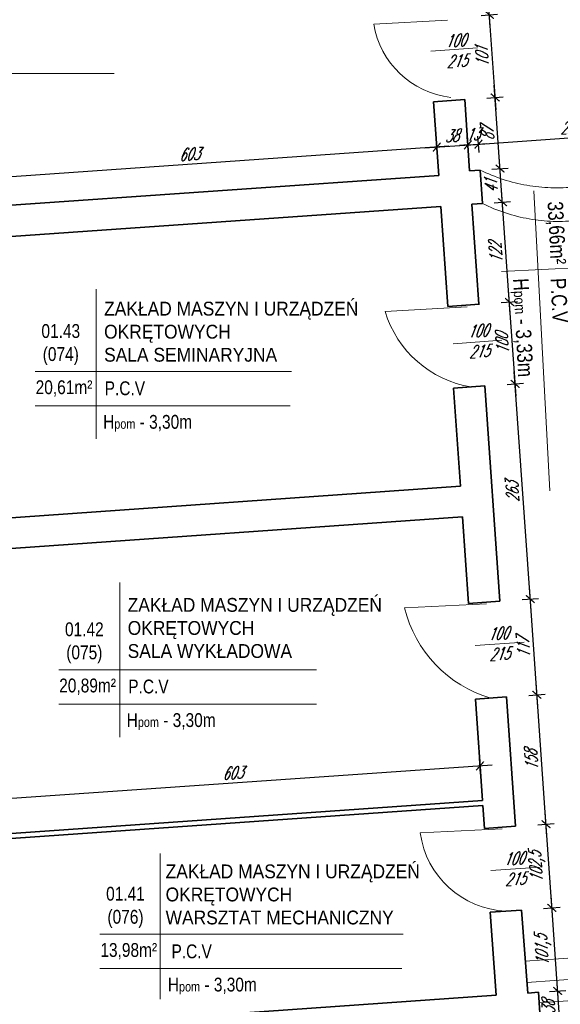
# Model space of a CAD drawing. Header units: millimetres. Extents: x 402 to 79005, y -7782 to 89952.
# Tile 216 of 256: x 22098 to 22757, y 37833 to 39034. Entities that reach past the tile are written whole.
import ezdxf

# ---------------------------------------------------------------- set-up
doc = ezdxf.new("R2010")
doc.units = ezdxf.units.MM
doc.header["$LTSCALE"] = 10
doc.linetypes.add('DASHED', pattern=[19.05, 12.7, -6.35])
doc.layers.get('0').update_dxf_attribs({"lineweight": 0})
doc.layers.get('Defpoints').update_dxf_attribs({"color": 253})
for name, color, linetype, lineweight in [('01 parter - ściany', 253, 'Continuous', 35), ('03-02_schody', 253, 'Continuous', 5), ('03_drzwi', 253, 'Continuous', 15), ('04-2_nad', 253, 'DASHED', 5), ('05-01_wymiary', 253, 'Continuous', 5), ('05-03_opis', 253, 'Continuous', 5)]:
    doc.layers.add(name, color=color, linetype=linetype, lineweight=lineweight)
doc.styles.add('ariel', font='ARIAL.TTF', dxfattribs={"width": 0.8})
doc.styles.add('ariel_wym', font='simplex.shx', dxfattribs={"width": 0.65, "oblique": 25})
doc.dimstyles.new('ariel 50', dxfattribs={"dimtxt": 15, "dimasz": 10, "dimexe": 10, "dimexo": 0, "dimgap": 5, "dimtad": 1, "dimdec": 1, "dimrnd": 0.5, "dimtxsty": 'ariel_wym', "dimblk": 'ARCHTICK', "dimcen": 2.5, "dimdle": 15, "dimazin": 0, "dimtfac": 1, "dimtdec": 1, "dimtix": 1, "dimtmove": 0, "dimatfit": 3, "dimldrblk": 'DOT', "dimfxl": 0, "dimarcsym": 0})
doc.dimstyles.new('ariel 50 wnętrze', dxfattribs={"dimtxt": 15, "dimasz": 10, "dimexe": 10, "dimexo": 0, "dimgap": 5, "dimtad": 1, "dimdec": 1, "dimrnd": 0.5, "dimtxsty": 'ariel_wym', "dimblk": 'ARCHTICK', "dimcen": 2.5, "dimdle": 15, "dimazin": 0, "dimtfac": 1, "dimtdec": 1, "dimtix": 1, "dimtmove": 0, "dimatfit": 3, "dimldrblk": 'DOT', "dimfxl": 0, "dimarcsym": 0})

# ---------------------------------------------------------------- blocks, each defined once
blk = doc.blocks.new('_ArchTick')
at = {"color": 0, "linetype": 'ByBlock', "const_width": 0.15}
blk.add_lwpolyline([(-0.5, -0.5), (0.5, 0.5)], dxfattribs=at)
blk = doc.blocks.new('*D84')
at = {"layer": '05-01_wymiary', "color": 0, "lineweight": -2}
for p, q in [((21457.5, 40095.1), (21766.7, 35673.2)), ((21498.4, 40082.9), (21448.5, 40079.4)), ((21805.5, 35691), (21755.6, 35687.5))]:
    blk.add_line(p, q, dxfattribs=at)
at = {"layer": 'Defpoints', "color": 0}
for p in [(21838.4, 40106.7), (22246.2, 35721.8), (21765.6, 35688.2)]:
    blk.add_point(p, dxfattribs=at)
at = {"layer": '05-01_wymiary', "color": 0, "lineweight": -2, "xscale": 10, "yscale": 10, "zscale": 10}
for p, rotation in [((21458.5, 40080.1), 94.00000000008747), ((21765.6, 35688.2), 274.0000000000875)]:
    blk.add_blockref('_ArchTick', p, dxfattribs=dict(at, rotation=rotation))
at = {"layer": '05-01_wymiary', "color": 0, "insert": (21598.2, 37883.2), "char_height": 15, "attachment_point": 5, "rotation": 94, "style": 'ariel_wym'}
blk.add_mtext('4402,5', dxfattribs=at)
blk = doc.blocks.new('_Dot')
at = {"color": 0, "linetype": 'ByBlock', "lineweight": -2}
blk.add_line((-0.5, 0), (-1, 0), dxfattribs=at)
at = {"color": 0, "linetype": 'ByBlock', "const_width": 0.5}
blk.add_lwpolyline([(-0.25, 0, 1), (0.25, 0, 1)], format="xyb", close=True, dxfattribs=at)
blk = doc.blocks.new('*D457')
at = {"layer": '05-01_wymiary', "color": 0, "lineweight": -2}
for p, q in [((22757, 37796.7), (22752.2, 37864.5)), ((22743.3, 37848.8), (22763.3, 37850.2)), ((22746, 37810.9), (22765.9, 37812.3))]:
    blk.add_line(p, q, dxfattribs=at)
at = {"layer": 'Defpoints', "color": 0}
for p in [(22729.8, 37847.9), (22753.3, 37849.5), (22732.4, 37810)]:
    blk.add_point(p, dxfattribs=at)
at = {"layer": '05-01_wymiary', "color": 0, "lineweight": -2, "xscale": 10, "yscale": 10, "zscale": 10}
for p, rotation in [((22753.3, 37849.5), 94.00000000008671), ((22755.9, 37811.6), 274.0000000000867)]:
    blk.add_blockref('_ArchTick', p, dxfattribs=dict(at, rotation=rotation))
at = {"layer": '05-01_wymiary', "color": 0, "insert": (22742.1, 37829.7), "char_height": 15, "attachment_point": 5, "rotation": 94, "style": 'ariel_wym'}
blk.add_mtext('38', dxfattribs=at)
blk = doc.blocks.new('*D458')
at = {"layer": '05-01_wymiary', "color": 0, "lineweight": -2}
for p, q in [((22754.3, 37834.6), (22745.2, 37965.7)), ((22736.2, 37950.1), (22756.2, 37951.5)), ((22743.3, 37848.8), (22763.3, 37850.2))]:
    blk.add_line(p, q, dxfattribs=at)
at = {"layer": 'Defpoints', "color": 0}
for p in [(22709.1, 37948.2), (22746.2, 37950.8), (22729.8, 37847.9)]:
    blk.add_point(p, dxfattribs=at)
at = {"layer": '05-01_wymiary', "color": 0, "lineweight": -2, "xscale": 10, "yscale": 10, "zscale": 10}
for p, rotation in [((22746.2, 37950.8), 94.00000000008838), ((22753.3, 37849.5), 274.0000000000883)]:
    blk.add_blockref('_ArchTick', p, dxfattribs=dict(at, rotation=rotation))
at = {"layer": '05-01_wymiary', "color": 0, "insert": (22735.9, 37899.2), "char_height": 15, "attachment_point": 5, "rotation": 94, "style": 'ariel_wym'}
blk.add_mtext('101,5', dxfattribs=at)
blk = doc.blocks.new('*D459')
at = {"layer": '05-01_wymiary', "color": 0, "lineweight": -2}
for p, q in [((22747.3, 37935.8), (22738, 38067.8)), ((22729.1, 38052.1), (22749, 38053.5)), ((22736.2, 37950.1), (22756.2, 37951.5))]:
    blk.add_line(p, q, dxfattribs=at)
at = {"layer": 'Defpoints', "color": 0}
for p in [(22739.1, 38052.8), (22702, 38050.2), (22709.1, 37948.2)]:
    blk.add_point(p, dxfattribs=at)
at = {"layer": '05-01_wymiary', "color": 0, "lineweight": -2, "xscale": 10, "yscale": 10, "zscale": 10}
for p, rotation in [((22739.1, 38052.8), 94.0000000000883), ((22746.2, 37950.8), 274.0000000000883)]:
    blk.add_blockref('_ArchTick', p, dxfattribs=dict(at, rotation=rotation))
at = {"layer": '05-01_wymiary', "color": 0, "insert": (22728.7, 38000.8), "char_height": 15, "attachment_point": 5, "rotation": 94, "style": 'ariel_wym'}
blk.add_mtext('102,5', dxfattribs=at)
blk = doc.blocks.new('*D460')
at = {"layer": '05-01_wymiary', "color": 0, "lineweight": -2}
for p, q in [((22740.1, 38037.9), (22727, 38225.5)), ((22718.1, 38209.8), (22738, 38211.2)), ((22729.1, 38052.1), (22749, 38053.5))]:
    blk.add_line(p, q, dxfattribs=at)
at = {"layer": 'Defpoints', "color": 0}
for p in [(22690.9, 38207.9), (22728, 38210.5), (22702, 38050.2)]:
    blk.add_point(p, dxfattribs=at)
at = {"layer": '05-01_wymiary', "color": 0, "lineweight": -2, "xscale": 10, "yscale": 10, "zscale": 10}
for p, rotation in [((22728, 38210.5), 94.00000000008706), ((22739.1, 38052.8), 274.000000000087)]:
    blk.add_blockref('_ArchTick', p, dxfattribs=dict(at, rotation=rotation))
at = {"layer": '05-01_wymiary', "color": 0, "insert": (22721.1, 38130.8), "char_height": 15, "attachment_point": 5, "rotation": 94, "style": 'ariel_wym'}
blk.add_mtext('158', dxfattribs=at)
blk = doc.blocks.new('*D461')
at = {"layer": '05-01_wymiary', "color": 0, "lineweight": -2}
for p, q in [((22729.1, 38195.6), (22718.8, 38342.2)), ((22709.9, 38326.6), (22729.9, 38328)), ((22718.1, 38209.8), (22738, 38211.2))]:
    blk.add_line(p, q, dxfattribs=at)
at = {"layer": 'Defpoints', "color": 0}
for p in [(22719.9, 38327.3), (22682.8, 38324.7), (22690.9, 38207.9)]:
    blk.add_point(p, dxfattribs=at)
at = {"layer": '05-01_wymiary', "color": 0, "lineweight": -2, "xscale": 10, "yscale": 10, "zscale": 10}
for p, rotation in [((22719.9, 38327.3), 94.00000000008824), ((22728, 38210.5), 274.0000000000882)]:
    blk.add_blockref('_ArchTick', p, dxfattribs=dict(at, rotation=rotation))
at = {"layer": '05-01_wymiary', "color": 0, "insert": (22711.5, 38268), "char_height": 15, "attachment_point": 5, "rotation": 94, "style": 'ariel_wym'}
blk.add_mtext('117', dxfattribs=at)
blk = doc.blocks.new('*D462')
at = {"layer": '05-01_wymiary', "color": 0, "lineweight": -2}
for p, q in [((22720.9, 38312.3), (22700.5, 38604.6)), ((22691.6, 38588.9), (22711.5, 38590.3)), ((22709.9, 38326.6), (22729.9, 38328))]:
    blk.add_line(p, q, dxfattribs=at)
at = {"layer": 'Defpoints', "color": 0}
for p in [(22664.4, 38587), (22701.5, 38589.6), (22682.8, 38324.7)]:
    blk.add_point(p, dxfattribs=at)
at = {"layer": '05-01_wymiary', "color": 0, "lineweight": -2, "xscale": 10, "yscale": 10, "zscale": 10}
for p, rotation in [((22701.5, 38589.6), 94.00000000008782), ((22719.9, 38327.3), 274.0000000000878)]:
    blk.add_blockref('_ArchTick', p, dxfattribs=dict(at, rotation=rotation))
at = {"layer": '05-01_wymiary', "color": 0, "insert": (22698.2, 38457.6), "char_height": 15, "attachment_point": 5, "rotation": 94, "style": 'ariel_wym'}
blk.add_mtext('263', dxfattribs=at)
blk = doc.blocks.new('*D463')
at = {"layer": '05-01_wymiary', "color": 0, "lineweight": -2}
for p, q in [((22702.6, 38574.7), (22693.5, 38704.3)), ((22684.6, 38688.7), (22704.5, 38690.1)), ((22691.6, 38588.9), (22711.5, 38590.3))]:
    blk.add_line(p, q, dxfattribs=at)
at = {"layer": 'Defpoints', "color": 0}
for p in [(22694.6, 38689.4), (22657.4, 38686.8), (22664.4, 38587)]:
    blk.add_point(p, dxfattribs=at)
at = {"layer": '05-01_wymiary', "color": 0, "lineweight": -2, "xscale": 10, "yscale": 10, "zscale": 10}
for p, rotation in [((22694.6, 38689.4), 94.00000000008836), ((22701.5, 38589.6), 274.0000000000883)]:
    blk.add_blockref('_ArchTick', p, dxfattribs=dict(at, rotation=rotation))
at = {"layer": '05-01_wymiary', "color": 0, "insert": (22685.6, 38638.6), "char_height": 15, "attachment_point": 5, "rotation": 94, "style": 'ariel_wym'}
blk.add_mtext('100', dxfattribs=at)
blk = doc.blocks.new('*D464')
at = {"layer": '05-01_wymiary', "color": 0, "lineweight": -2}
for p, q in [((22695.6, 38674.4), (22685, 38826)), ((22676.1, 38810.4), (22696, 38811.8)), ((22684.6, 38688.7), (22704.5, 38690.1))]:
    blk.add_line(p, q, dxfattribs=at)
at = {"layer": 'Defpoints', "color": 0}
for p in [(22661.9, 38809.4), (22686.1, 38811.1), (22657.4, 38686.8)]:
    blk.add_point(p, dxfattribs=at)
at = {"layer": '05-01_wymiary', "color": 0, "lineweight": -2, "xscale": 10, "yscale": 10, "zscale": 10}
for p, rotation in [((22686.1, 38811.1), 94.00000000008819), ((22694.6, 38689.4), 274.0000000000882)]:
    blk.add_blockref('_ArchTick', p, dxfattribs=dict(at, rotation=rotation))
at = {"layer": '05-01_wymiary', "color": 0, "insert": (22677.8, 38749.3), "char_height": 15, "attachment_point": 5, "rotation": 94, "style": 'ariel_wym'}
blk.add_mtext('122', dxfattribs=at)
blk = doc.blocks.new('*D465')
at = {"layer": '05-01_wymiary', "color": 0, "lineweight": -2}
for p, q in [((22687.1, 38796.1), (22682.1, 38866.9)), ((22673.2, 38851.3), (22693.2, 38852.7)), ((22676.1, 38810.4), (22696, 38811.8))]:
    blk.add_line(p, q, dxfattribs=at)
at = {"layer": 'Defpoints', "color": 0}
for p in [(22659, 38850.3), (22683.2, 38852), (22661.9, 38809.4)]:
    blk.add_point(p, dxfattribs=at)
at = {"layer": '05-01_wymiary', "color": 0, "lineweight": -2, "xscale": 10, "yscale": 10, "zscale": 10}
for p, rotation in [((22683.2, 38852), 94.0000000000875), ((22686.1, 38811.1), 274.0000000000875)]:
    blk.add_blockref('_ArchTick', p, dxfattribs=dict(at, rotation=rotation))
at = {"layer": '05-01_wymiary', "color": 0, "insert": (22672.2, 38830.7), "char_height": 15, "attachment_point": 5, "rotation": 94, "style": 'ariel_wym'}
blk.add_mtext('41', dxfattribs=at)
blk = doc.blocks.new('*D466')
at = {"layer": '05-01_wymiary', "color": 0, "lineweight": -2}
for p, q in [((22684.2, 38837), (22676.1, 38953.7)), ((22667.1, 38938.1), (22687.1, 38939.5)), ((22673.2, 38851.3), (22693.2, 38852.7))]:
    blk.add_line(p, q, dxfattribs=at)
at = {"layer": 'Defpoints', "color": 0}
for p in [(22640, 38936.2), (22677.1, 38938.8), (22659, 38850.3)]:
    blk.add_point(p, dxfattribs=at)
at = {"layer": '05-01_wymiary', "color": 0, "lineweight": -2, "xscale": 10, "yscale": 10, "zscale": 10}
for p, rotation in [((22677.1, 38938.8), 94.0000000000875), ((22683.2, 38852), 274.0000000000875)]:
    blk.add_blockref('_ArchTick', p, dxfattribs=dict(at, rotation=rotation))
at = {"layer": '05-01_wymiary', "color": 0, "insert": (22667.7, 38894.5), "char_height": 15, "attachment_point": 5, "rotation": 94, "style": 'ariel_wym'}
blk.add_mtext('87', dxfattribs=at)
blk = doc.blocks.new('*D467')
at = {"layer": '05-01_wymiary', "color": 0, "lineweight": -2}
for p, q in [((22678.2, 38923.8), (22669, 39054.5)), ((22660.1, 39038.8), (22680.1, 39040.2)), ((22667.1, 38938.1), (22687.1, 38939.5))]:
    blk.add_line(p, q, dxfattribs=at)
at = {"layer": 'Defpoints', "color": 0}
for p in [(22633, 39036.9), (22670.1, 39039.5), (22640, 38936.2)]:
    blk.add_point(p, dxfattribs=at)
at = {"layer": '05-01_wymiary', "color": 0, "lineweight": -2, "xscale": 10, "yscale": 10, "zscale": 10}
for p, rotation in [((22670.1, 39039.5), 94.00000000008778), ((22677.1, 38938.8), 274.0000000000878)]:
    blk.add_blockref('_ArchTick', p, dxfattribs=dict(at, rotation=rotation))
at = {"layer": '05-01_wymiary', "color": 0, "insert": (22661.1, 38988.3), "char_height": 15, "attachment_point": 5, "rotation": 94, "style": 'ariel_wym'}
blk.add_mtext('101', dxfattribs=at)
blk = doc.blocks.new('*D468')
at = {"layer": '05-01_wymiary', "color": 0, "lineweight": -2}
for p, q in [((22671.1, 39024.6), (22659, 39197.2)), ((22650.1, 39181.6), (22670.1, 39183)), ((22660.1, 39038.8), (22680.1, 39040.2))]:
    blk.add_line(p, q, dxfattribs=at)
at = {"layer": 'Defpoints', "color": 0}
for p in [(22622.2, 39179.6), (22660.1, 39182.3), (22633, 39036.9)]:
    blk.add_point(p, dxfattribs=at)
at = {"layer": '05-01_wymiary', "color": 0, "lineweight": -2, "xscale": 10, "yscale": 10, "zscale": 10}
for p, rotation in [((22660.1, 39182.3), 94.00000000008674), ((22670.1, 39039.5), 274.0000000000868)]:
    blk.add_blockref('_ArchTick', p, dxfattribs=dict(at, rotation=rotation))
at = {"layer": '05-01_wymiary', "color": 0, "insert": (22652.6, 39110), "char_height": 15, "attachment_point": 5, "rotation": 94, "style": 'ariel_wym'}
blk.add_mtext('143', dxfattribs=at)
blk = doc.blocks.new('*D576')
at = {"layer": '05-01_wymiary', "color": 0, "lineweight": -2}
for p, q in [((22673.7, 38124.9), (22042.2, 38080.8)), ((22659.4, 38113.9), (22658, 38133.9)), ((22057.9, 38071.9), (22056.5, 38091.8))]:
    blk.add_line(p, q, dxfattribs=at)
at = {"layer": 'Defpoints', "color": 0}
for p in [(22057.2, 38081.8), (22661.7, 38081.7), (22060.1, 38039.6)]:
    blk.add_point(p, dxfattribs=at)
at = {"layer": '05-01_wymiary', "color": 0, "lineweight": -2, "xscale": 10, "yscale": 10, "zscale": 10}
for p, rotation in [((22658.7, 38123.9), 3.999999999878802), ((22057.2, 38081.8), 183.9999999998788)]:
    blk.add_blockref('_ArchTick', p, dxfattribs=dict(at, rotation=rotation))
at = {"layer": '05-01_wymiary', "color": 0, "insert": (22357.1, 38115.3), "char_height": 15, "attachment_point": 5, "rotation": 4, "style": 'ariel_wym'}
blk.add_mtext('603', dxfattribs=at)
blk = doc.blocks.new('*D577')
at = {"layer": '05-01_wymiary', "color": 0, "lineweight": -2}
for p, q in [((22606.7, 38868.2), (22605.3, 38888.2)), ((22620.9, 38879.3), (21989.5, 38835.1)), ((22005.1, 38826.2), (22003.7, 38846.1))]:
    blk.add_line(p, q, dxfattribs=at)
at = {"layer": 'Defpoints', "color": 0}
for p in [(22608.4, 38843.7), (22004.4, 38836.1), (22006.8, 38801.7)]:
    blk.add_point(p, dxfattribs=at)
at = {"layer": '05-01_wymiary', "color": 0, "lineweight": -2, "xscale": 10, "yscale": 10, "zscale": 10}
for p, rotation in [((22606, 38878.2), 3.999999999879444), ((22004.4, 38836.1), 183.9999999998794)]:
    blk.add_blockref('_ArchTick', p, dxfattribs=dict(at, rotation=rotation))
at = {"layer": '05-01_wymiary', "color": 0, "insert": (22304.3, 38869.6), "char_height": 15, "attachment_point": 5, "rotation": 4, "style": 'ariel_wym'}
blk.add_mtext('603', dxfattribs=at)
blk = doc.blocks.new('*D578')
at = {"layer": '05-01_wymiary', "color": 0, "lineweight": -2}
for p, q in [((22591, 38877.2), (22658.8, 38881.9)), ((22606.7, 38868.2), (22605.3, 38888.2)), ((22644.6, 38870.9), (22643.2, 38890.8))]:
    blk.add_line(p, q, dxfattribs=at)
at = {"layer": 'Defpoints', "color": 0}
for p in [(22643.9, 38880.9), (22608.4, 38843.7), (22646.1, 38849.4)]:
    blk.add_point(p, dxfattribs=at)
at = {"layer": '05-01_wymiary', "color": 0, "lineweight": -2, "xscale": 10, "yscale": 10, "zscale": 10}
for p, rotation in [((22606, 38878.2), 183.9999999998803), ((22643.9, 38880.9), 3.999999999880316)]:
    blk.add_blockref('_ArchTick', p, dxfattribs=dict(at, rotation=rotation))
at = {"layer": '05-01_wymiary', "color": 0, "insert": (22624, 38892), "char_height": 15, "attachment_point": 5, "rotation": 4, "style": 'ariel_wym'}
blk.add_mtext('38', dxfattribs=at)
blk = doc.blocks.new('*D579')
at = {"layer": '05-01_wymiary', "color": 0, "lineweight": -2}
for p, q in [((22657.5, 38871.8), (22656.1, 38891.7)), ((22643.9, 38880.9), (22633.9, 38880.2)), ((22644.6, 38870.9), (22643.2, 38890.8)), ((22643.9, 38880.9), (22656.8, 38881.8)), ((22656.8, 38881.8), (22666.8, 38882.5))]:
    blk.add_line(p, q, dxfattribs=at)
at = {"layer": 'Defpoints', "color": 0}
for p in [(22656.8, 38881.8), (22646.1, 38849.4), (22659, 38850.3)]:
    blk.add_point(p, dxfattribs=at)
at = {"layer": '05-01_wymiary', "color": 0, "lineweight": -2, "xscale": 10, "yscale": 10, "zscale": 10}
for p, rotation in [((22643.9, 38880.9), 3.999999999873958), ((22656.8, 38881.8), 183.9999999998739)]:
    blk.add_blockref('_ArchTick', p, dxfattribs=dict(at, rotation=rotation))
at = {"layer": '05-01_wymiary', "color": 0, "insert": (22649.5, 38893.8), "char_height": 15, "attachment_point": 5, "rotation": 4, "style": 'ariel_wym'}
blk.add_mtext('13', dxfattribs=at)
blk = doc.blocks.new('*D580')
at = {"layer": '05-01_wymiary', "color": 0, "lineweight": -2}
for p, q in [((22883, 38887.6), (22881.6, 38907.5)), ((22641.9, 38880.7), (22897.3, 38898.6)), ((22657.5, 38871.8), (22656.1, 38891.7))]:
    blk.add_line(p, q, dxfattribs=at)
at = {"layer": 'Defpoints', "color": 0}
for p in [(22882.3, 38897.5), (22883.9, 38874.6), (22659, 38850.3)]:
    blk.add_point(p, dxfattribs=at)
at = {"layer": '05-01_wymiary', "color": 0, "lineweight": -2, "xscale": 10, "yscale": 10, "zscale": 10}
for p, rotation in [((22882.3, 38897.5), 3.999999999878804), ((22656.8, 38881.8), 183.9999999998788)]:
    blk.add_blockref('_ArchTick', p, dxfattribs=dict(at, rotation=rotation))
at = {"layer": '05-01_wymiary', "color": 0, "insert": (22768.7, 38902.1), "char_height": 15, "attachment_point": 5, "rotation": 4, "style": 'ariel_wym'}
blk.add_mtext('226', dxfattribs=at)

msp = doc.modelspace()

# ---------------------------------------------------------------- linework, layer by layer
at = {"layer": '01 parter - ściany'}
for p, q in [((22640, 38936.17), (22602.1, 38933.51)), ((22608.38, 38843.73), (22602.1, 38933.51)), ((22646.07, 38849.38), (22640, 38936.17)), ((22006.84, 38801.67), (22608.38, 38843.73)), ((22646.07, 38849.38), (22659.04, 38850.28)), ((22659.04, 38850.28), (22661.9, 38809.38)), ((22661.9, 38809.38), (22648.93, 38808.48)), ((22657.44, 38686.77), (22648.93, 38808.48)), ((22009.5, 38763.76), (22611.03, 38805.83)), ((22619.54, 38684.12), (22611.03, 38805.83)), ((22658.07, 38686.82), (22619.54, 38684.12)), ((22664.42, 38587.02), (22626.51, 38584.37)), ((22634.88, 38464.77), (22626.51, 38584.37)), ((22682.77, 38324.66), (22664.42, 38587.02)), ((22033.34, 38422.71), (22634.88, 38464.77)), ((22035.96, 38385.26), (22637.49, 38427.33)), ((22644.86, 38322.01), (22637.49, 38427.33)), ((22682.77, 38324.66), (22644.86, 38322.01)), ((22690.93, 38207.94), (22653.02, 38205.29)), ((22701.96, 38050.24), (22690.93, 38207.94)), ((22661.66, 38081.7), (22653.02, 38205.29)), ((22060.13, 38039.64), (22661.66, 38081.7)), ((22060.55, 38033.66), (22662.08, 38075.72)), ((22664.05, 38047.59), (22662.08, 38075.72)), ((22701.96, 38050.24), (22664.05, 38047.59)), ((22709.09, 37948.19), (22671.18, 37945.54)), ((22678.26, 37844.28), (22671.18, 37945.54)), ((22716.79, 37846.98), (22709.09, 37948.19)), ((22716.79, 37846.98), (22729.76, 37847.88)), ((22729.76, 37847.88), (22732.41, 37809.98)), ((22076.73, 37802.22), (22678.26, 37844.28))]:
    msp.add_line(p, q, dxfattribs=at)
at = {"layer": '03-02_schody'}
for p, q in [((22964.84, 37903.42), (22713.83, 37885.87)), ((22966.65, 37877.48), (22715.81, 37859.94)), ((22955.5, 37850.64), (22730.67, 37834.92))]:
    msp.add_line(p, q, dxfattribs=at)
at = {"layer": '03_drzwi'}
for p, q in [((22529.28, 39028.28), (22619.16, 39032.87)), ((22598.61, 38995.32), (22655.73, 38999.32)), ((22543.08, 38677.74), (22642.92, 38683.37)), ((22625.96, 38638.57), (22685.4, 38642.73)), ((22566.7, 38316.53), (22666.56, 38321.64)), ((22652.72, 38270.6), (22712.67, 38274.79)), ((22585.88, 38042.11), (22685.75, 38047.22)), ((22269.1, 38017.27), (22269.1, 37839.69)), ((22671.91, 37996.18), (22731.86, 38000.37)), ((22195.48, 37918.72), (22565.15, 37918.72)), ((22195.48, 37876.71), (22563.35, 37876.71))]:
    msp.add_line(p, q, dxfattribs=at)
for centre, radius, start, end in [((22635.4, 39045.63), 107.53, 189.2833, 263.34622), ((22669.03, 38715.71), 131.55, 196.77423, 260.76029), ((22713.45, 38351.72), 150.91, 193.48275, 254.04808), ((22694.81, 38056.65), 109.89, 187.6034, 267.56316)]:
    msp.add_arc(centre, radius, start, end, dxfattribs=at)
at = {"layer": '04-2_nad', "ltscale": 2}
for centre in [(22751.91, 39037.73), (22754.77, 38996.83)]:
    msp.add_arc(centre, 209.19, 243.64418, 308.72424, dxfattribs=at)
at = {"layer": '05-03_opis'}
for p, q in [((21096.27, 38967.84), (22212.72, 38967.84)), ((22724.28, 38824.82), (22743.66, 38459)), ((22851.96, 38734.64), (22684.84, 38726.49)), ((22191.01, 38704.87), (22191.01, 38522.6)), ((22116.62, 38604.75), (22428.81, 38604.75)), ((22116.62, 38562.74), (22427.39, 38562.74)), ((22219.73, 38347.44), (22219.73, 38159)), ((22145.34, 38241.15), (22459.36, 38241.15)), ((22145.34, 38199.13), (22459.36, 38199.13))]:
    msp.add_line(p, q, dxfattribs=at)

# ---------------------------------------------------------------- texts
at = {"layer": '03_drzwi', "char_height": 15, "width": 160.5905, "attachment_point": 1, "rotation": 4, "style": 'ariel_wym'}
for insert in [(22615.55, 39014.76), (22642.74, 38660.88), (22667.45, 38291.97), (22686.64, 38017.55)]:
    msp.add_mtext('100\\P215', dxfattribs=dict(at, insert=insert))
at = {"layer": '03_drzwi', "style": 'ariel'}
for s, insert, char_height, width, attachment_point in [('\\W0.9;{\\fArial|b0|i0|c238|p34;ZAKŁAD MASZYN I URZĄDZEŃ OKRĘTOWYCH \\PWARSZTAT MECHANICZNY}', (22275.59, 37967.03), 16.8648, 337.5404, 4), ('{\\fArial|b0|i0|c238|p34;01.41\\P(076)}', (22226.7, 37951.42), 16.8648, 78.4171, 5), ('{\\fArial|b0|i0|c238|p34;13,98m²}', (22230.66, 37897.91), 16.8648, 78.4171, 5), ('P.C.V', (22282.73, 37897.65), 16.865, 232.4081, 4), ('{\\fArial|b0|i0|c238|p34; H\\H0.7x;pom\\H1.429x; - 3,30m}', (22273.08, 37855.5), 16.8648, 232.4081, 4)]:
    msp.add_mtext(s, dxfattribs=dict(at, insert=insert, char_height=char_height, width=width, attachment_point=attachment_point))
at = {"layer": '05-03_opis', "rotation": 273, "style": 'ariel'}
for s, insert, char_height, width, attachment_point in [('{\\fArial|b0|i0|c238|p34;33,66m²}', (22750.59, 38773.6), 18.7387, 87.1301, 5), ('{\\fArial|b0|i0|c238|p34; H\\H0.7x;pom\\H1.429x; - 3,33m}', (22706.02, 38724.04), 18.7387, 258.2312, 4), ('P.C.V', (22753.72, 38718.66), 18.739, 258.2312, 4)]:
    msp.add_mtext(s, dxfattribs=dict(at, insert=insert, char_height=char_height, width=width, attachment_point=attachment_point))
at = {"layer": '05-03_opis', "style": 'ariel'}
for s, insert, char_height, width, attachment_point in [('\\W0.9;{\\fArial|b0|i0|c238|p34;ZAKŁAD MASZYN I URZĄDZEŃ OKRĘTOWYCH \\PSALA SEMINARYJNA}', (22200.64, 38653.08), 16.8648, 337.5404, 4), ('{\\fArial|b0|i0|c238|p34;01.43\\P(074)}', (22147.85, 38637.44), 16.8648, 78.4171, 5), ('{\\fArial|b0|i0|c238|p34;20,61m²}', (22151.8, 38583.94), 16.8648, 78.4171, 5), ('P.C.V', (22201.34, 38584.14), 16.865, 232.4081, 4), ('{\\fArial|b0|i0|c238|p34; H\\H0.7x;pom\\H1.429x; - 3,30m}', (22194.23, 38541.53), 16.8648, 232.4081, 4), ('\\W0.9;{\\fArial|b0|i0|c238|p34;ZAKŁAD MASZYN I URZĄDZEŃ OKRĘTOWYCH \\PSALA WYKŁADOWA}', (22229.36, 38291.91), 16.8648, 337.5404, 4), ('{\\fArial|b0|i0|c238|p34;01.42\\P(075)}', (22176.56, 38273.84), 16.8648, 78.4171, 5), ('{\\fArial|b0|i0|c238|p34;20,89m²}', (22180.52, 38220.34), 16.8648, 78.4171, 5), ('P.C.V', (22230.05, 38220.54), 16.865, 232.4081, 4), ('{\\fArial|b0|i0|c238|p34; H\\H0.7x;pom\\H1.429x; - 3,30m}', (22222.94, 38177.93), 16.8648, 232.4081, 4)]:
    msp.add_mtext(s, dxfattribs=dict(at, insert=insert, char_height=char_height, width=width, attachment_point=attachment_point))

# ---------------------------------------------------------------- dimensions: what is measured, and where the dimension line sits
at = {"layer": '05-01_wymiary'}
for base, p1, p2, angle, dimstyle, picture, middle in [((21765.62, 35688.18), (21838.4, 40106.68), (22246.18, 35721.78), 94, 'ariel 50', '*D84', (21598.17, 37883.17)), ((22004.43, 38836.15), (22608.38, 38843.73), (22006.84, 38801.67), 4, 'ariel 50 wnętrze', '*D577', (22304.33, 38869.65)), ((22057.18, 38081.83), (22661.66, 38081.7), (22060.13, 38039.64), 4, 'ariel 50 wnętrze', '*D576', (22357.07, 38115.33))]:
    dim = msp.add_linear_dim(base=base, p1=p1, p2=p2, angle=angle, dimstyle=dimstyle, dxfattribs=at)
    dim.commit()
    dim.dimension.update_dxf_attribs({"geometry": picture, "text_midpoint": middle})
for base, p1, p2, angle, picture, middle in [((22660.09, 39182.28), (22632.96, 39036.92), (22622.25, 39179.63), 94, '*D468', (22652.62, 39110.02)), ((22670.08, 39039.52), (22640, 38936.17), (22632.96, 39036.92), 94, '*D467', (22661.13, 38988.27)), ((22677.12, 38938.76), (22659.04, 38850.28), (22640, 38936.17), 94, '*D466', (22667.69, 38894.5)), ((22656.84, 38881.77), (22646.07, 38849.38), (22659.04, 38850.28), 4, '*D579', (22649.48, 38893.79)), ((22882.29, 38897.53), (22659.04, 38850.28), (22883.89, 38874.61), 4, '*D580', (22768.69, 38902.12)), ((22643.87, 38880.86), (22608.38, 38843.73), (22646.07, 38849.38), 4, '*D578', (22624.05, 38892.01)), ((22683.19, 38851.97), (22661.9, 38809.38), (22659.04, 38850.28), 94, '*D465', (22672.15, 38830.65)), ((22686.05, 38811.07), (22657.44, 38686.77), (22661.9, 38809.38), 94, '*D464', (22677.84, 38749.35)), ((22694.56, 38689.37), (22664.42, 38587.02), (22657.44, 38686.77), 94, '*D463', (22685.58, 38638.62)), ((22701.54, 38589.61), (22682.77, 38324.66), (22664.42, 38587.02), 94, '*D462', (22698.24, 38457.56)), ((22719.88, 38327.25), (22690.93, 38207.94), (22682.77, 38324.66), 94, '*D461', (22711.49, 38268.02)), ((22728.04, 38210.54), (22701.96, 38050.24), (22690.93, 38207.94), 94, '*D460', (22721.09, 38130.81)), ((22739.07, 38052.83), (22709.09, 37948.19), (22701.96, 38050.24), 94, '*D459', (22728.75, 38000.84)), ((22746.21, 37950.78), (22729.76, 37847.88), (22709.09, 37948.19), 94, '*D458', (22735.85, 37899.18)), ((22753.29, 37849.53), (22732.41, 37809.98), (22729.76, 37847.88), 94, '*D457', (22742.15, 37829.7))]:
    dim = msp.add_linear_dim(base=base, p1=p1, p2=p2, angle=angle, dimstyle='ariel 50 wnętrze', override={"dimtmove": 1}, dxfattribs=at)
    dim.commit()
    dim.dimension.update_dxf_attribs({"geometry": picture, "text_midpoint": middle})

doc.saveas('drawing.dxf')
